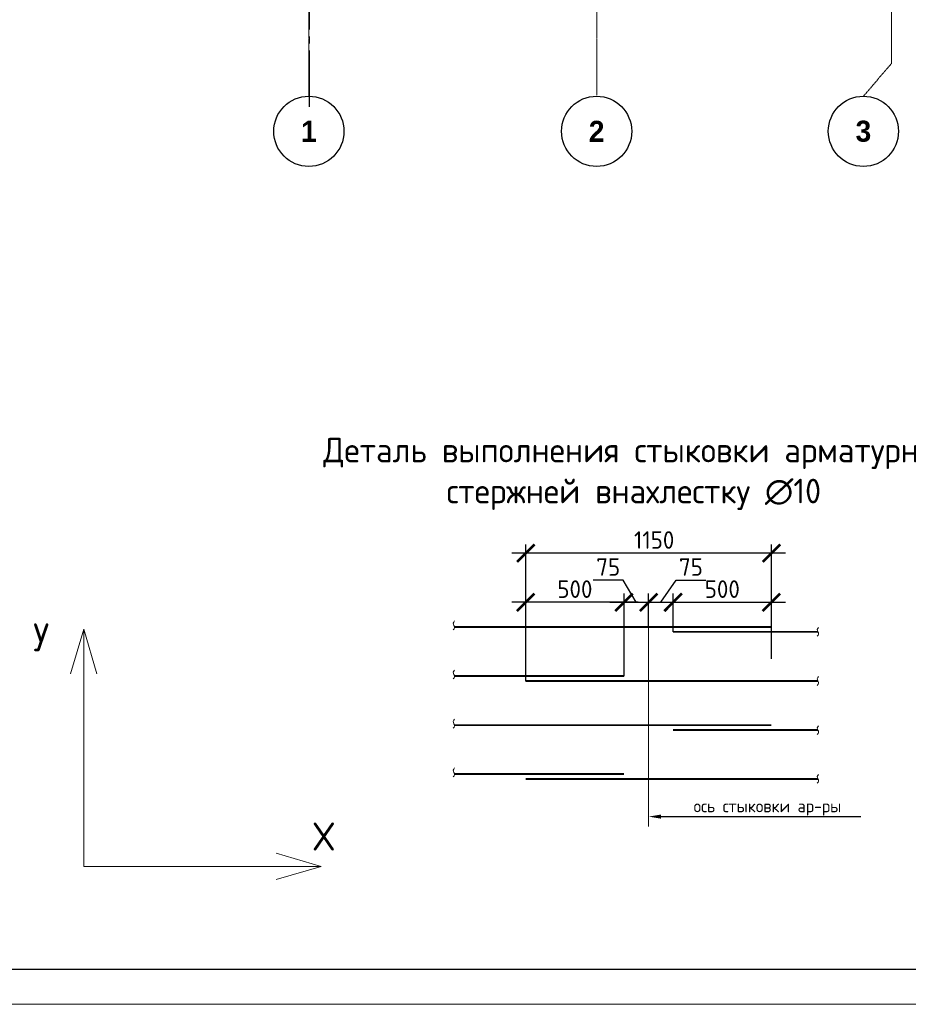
# Model space of a CAD drawing. Header units: millimetres. Extents: x -42044588 to 856694, y -806701 to 941911.
# Tile 150 of 256: x -108154 to -95495, y -403102 to -389077. Entities that reach past the tile are written whole.
import ezdxf
from ezdxf import colors
from ezdxf.entities.mleader import LeaderData, LeaderLine
from ezdxf.enums import TextEntityAlignment as Align
from ezdxf.math import Vec2, Vec3

# ---------------------------------------------------------------- set-up
doc = ezdxf.new("R2010")
doc.units = ezdxf.units.MM
for name, pattern in [('______5', [1100, 800, -100, 100, -100]), ('CENTER2', [28.575, 19.05, -3.175, 3.175, -3.175]), ('осевая', [50.8, 31.75, -6.35, 6.35, -6.35])]:
    doc.linetypes.add(name, pattern=pattern)
for name, color, linetype, lineweight in [('0.20 __', 4, 'Continuous', 20), ('Арматура', 152, 'Continuous', 40), ('Выноски', 20, 'Continuous', 20), ('Осевая', 10, 'CENTER2', 20), ('Оси', 40, '______5', 18), ('подоснова', 151, 'Continuous', 5), ('РАЗМЕРЫ', 1, 'Continuous', 9), ('Текст', 7, 'Continuous', 25), ('ТОНКИЕ', 7, 'Continuous', 9), ('Узлы', 7, 'Continuous', 0)]:
    doc.layers.add(name, color=color, linetype=linetype, lineweight=lineweight)
doc.layers.add('ТОЛСТЫЕ_ОСНОВНЫЕ', color=6, linetype='Continuous')
doc.styles.add('Century Gothic', font='GOTHIC.TTF')
doc.styles.add('GOST-2.304_Type-B', font='GOST_Common.ttf')
doc.styles.add('ГОСТ', font='GOST_Common.ttf')
doc.styles.add('Украинский', font='isocpeur.ttf', dxfattribs={"oblique": 12})
doc.dimstyles.new('5х', dxfattribs={"dimscale": 100, "dimtxt": 2.5, "dimasz": 2.5, "dimexe": 1.25, "dimexo": 0, "dimtad": 1, "dimdec": 0, "dimlfac": 0.2, "dimtxsty": 'GOST-2.304_Type-B', "dimblk": 'ARCHTICK', "dimcen": 2.5, "dimdle": 2, "dimadec": 0, "dimazin": 2, "dimtfac": 0.75, "dimtdec": 0, "dimtmove": 1, "dimatfit": 3, "dimfxl": 0, "dimtolj": 1, "dimarcsym": 0})

# ---------------------------------------------------------------- blocks, each defined once
blk = doc.blocks.new('A$Cd09756da')
at = {"layer": 'Текст', "color": 7, "attachment_point": 1, "style": 'ГОСТ'}
for s, width, heights, insert, char_height in [('\\pi594.35517;{\\fTimes New Roman|b0|i0|c204|p18;\\C256;Строительство жилого комплекса со  встроенными помещениями \\P\\pi1441.86779;общественного-делового, коммерческого назначения и \\P\\pi41.3631;поликлиническим учреждением по адресу: г. Чита, ул. 1-я Коллективная}', 11543.07, [0], (-11741, 4333), 250), ('\\pi389.01406;{\\fTimes New Roman|b0|i0|c204|p18;\\C256;«Жилой дом со встроенными помещениями \\P\\pi641.91601;общественно-делового и коммерческого \\P\\pi302.06381;назначения на первом этаже здания», поз. 3.1\\P}', 7000, [1500], (-12014, 2803), 225)]:
    blk.add_mtext_dynamic_manual_height_columns(s, width=width, gutter_width=12.5, heights=heights, dxfattribs=dict(at, insert=insert, char_height=char_height))
blk = doc.blocks.new('*U6686')
at = {"layer": 'ТОЛСТЫЕ_ОСНОВНЫЕ', "color": 6}
blk.add_lwpolyline([(20, 5), (886, 5), (886, 415), (20, 415)], close=True, dxfattribs=at)
at = {"layer": 'ТОНКИЕ'}
blk.add_lwpolyline([(0, 0), (891, 0), (891, 420), (0, 420)], close=True, dxfattribs=at)
blk = doc.blocks.new('NSY101')
at = {"color": 0, "linetype": 'ByBlock', "lineweight": -2}
blk.add_circle((0, 0), 50, dxfattribs=at)
blk = doc.blocks.new('СЛОЖНЫЙ_ОБЪЕКТ_31')
at = {"layer": 'Оси', "color": 16, "linetype": 'Continuous', "lineweight": 25, "transparency": 33554687, "xscale": 9.999999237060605, "yscale": 9.999999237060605, "zscale": 9.999999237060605}
blk.add_blockref('NSY101', (8813, -43009), dxfattribs=at)
at = {"layer": 'Оси', "color": 16, "linetype": 'Continuous', "lineweight": 25, "transparency": 33554687, "insert": (8813, -43009), "char_height": 300, "width": 385, "attachment_point": 5, "style": 'Century Gothic'}
blk.add_mtext('\\A1;{\\fCentury Gothic|i0|b1;\\H300.000000;\\W1.000000;\\C16;2}\\P', dxfattribs=at)
blk = doc.blocks.new('СЛОЖНЫЙ_ОБЪЕКТ_46')
at = {"layer": 'Оси', "color": 16, "linetype": 'Continuous', "lineweight": 25, "transparency": 33554687, "xscale": 9.999999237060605, "yscale": 9.999999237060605, "zscale": 9.999999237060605}
blk.add_blockref('NSY101', (5263, -43009), dxfattribs=at)
at = {"layer": 'Оси', "color": 16, "linetype": 'Continuous', "lineweight": 25, "transparency": 33554687, "insert": (5263, -43009), "char_height": 300, "width": 385, "attachment_point": 5, "style": 'Century Gothic'}
blk.add_mtext('\\A1;{\\fCentury Gothic|i0|b1;\\H300.000000;\\W1.000000;\\C16;1}\\P', dxfattribs=at)
blk = doc.blocks.new('СЛОЖНЫЙ_ОБЪЕКТ_49')
at = {"layer": 'Оси', "color": 16, "linetype": 'Continuous', "lineweight": 25, "transparency": 33554687, "xscale": 9.999999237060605, "yscale": 9.999999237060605, "zscale": 9.999999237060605}
blk.add_blockref('NSY101', (12613, -43009), dxfattribs=at)
at = {"layer": 'Оси', "color": 16, "linetype": 'Continuous', "lineweight": 25, "transparency": 33554687, "insert": (12613, -43009), "char_height": 300, "width": 385, "attachment_point": 5, "style": 'Century Gothic'}
blk.add_mtext('\\A1;{\\fCentury Gothic|i0|b1;\\H300.000000;\\W1.000000;\\C16;3}\\P', dxfattribs=at)
blk = doc.blocks.new('оси блок 2')
at = {"layer": 'Оси', "color": 16, "linetype": 'осевая', "lineweight": 0, "ltscale": 0.25, "transparency": 33554687}
for p, q in [((-85704.7, -322543), (-85704.7, -347930)), ((-81604.7, -322543), (-81604.7, -347914.1)), ((-77404.7, -323084.4), (-77404.7, -347462.5))]:
    blk.add_line(p, q, dxfattribs=at)
at = {"layer": 'Оси', "color": 16, "linetype": 'осевая', "lineweight": 0, "transparency": 33554687}
blk.add_line((-77805.3, -347930), (-77404.7, -347462.5), dxfattribs=at)
at = {"layer": 'Оси', "color": 16, "linetype": 'Continuous', "lineweight": 25, "transparency": 33554687}
for name, p in [('СЛОЖНЫЙ_ОБЪЕКТ_46', (-90967.7, -305420.5)), ('СЛОЖНЫЙ_ОБЪЕКТ_31', (-90418.2, -305420.5)), ('СЛОЖНЫЙ_ОБЪЕКТ_49', (-90418.2, -305420.5))]:
    blk.add_blockref(name, p, dxfattribs=at)
blk = doc.blocks.new('_ArchTick')
at = {"color": 0, "linetype": 'ByBlock', "const_width": 0.15}
blk.add_lwpolyline([(-0.5, -0.5), (0.5, 0.5)], dxfattribs=at)
blk = doc.blocks.new('*D6056')
at = {"layer": 'DEFPOINTS', "color": 0, "linetype": 'Continuous', "transparency": 16777216}
for p in [(-100945, -397376), (-100945, -397726), (-99545, -398426)]:
    blk.add_point(p, dxfattribs=at)
at = {"layer": 'РАЗМЕРЫ', "color": 0, "linetype": 'Continuous', "lineweight": -2, "transparency": 16777216}
for p, q in [((-100945, -397726), (-100945, -397251)), ((-99545, -398426), (-99545, -397251)), ((-99345, -397376), (-101145, -397376))]:
    blk.add_line(p, q, dxfattribs=at)
at = {"layer": 'РАЗМЕРЫ', "color": 0, "linetype": 'Continuous', "lineweight": -2, "transparency": 16777216, "xscale": 250, "yscale": 250, "zscale": 250, "rotation": 180}
blk.add_blockref('_ArchTick', (-100945, -397376), dxfattribs=at)
at = {"layer": 'РАЗМЕРЫ', "color": 0, "linetype": 'Continuous', "lineweight": -2, "transparency": 16777216, "xscale": 250, "yscale": 250, "zscale": 250}
blk.add_blockref('_ArchTick', (-99545, -397376), dxfattribs=at)
at = {"layer": 'РАЗМЕРЫ', "color": 0, "linetype": 'Continuous', "lineweight": 0, "transparency": 16777216, "insert": (-100245, -397188), "char_height": 250, "attachment_point": 5, "style": 'GOST-2.304_Type-B'}
blk.add_mtext('\\A1;500', dxfattribs=at)
blk = doc.blocks.new('*D6057')
at = {"layer": 'DEFPOINTS', "color": 0, "linetype": 'Continuous', "transparency": 16777216}
for p in [(-97445, -397376), (-97445, -397726), (-98845, -397797)]:
    blk.add_point(p, dxfattribs=at)
at = {"layer": 'РАЗМЕРЫ', "color": 0, "linetype": 'Continuous', "lineweight": -2, "transparency": 16777216}
for p, q in [((-98845, -397797), (-98845, -397251)), ((-97445, -397726), (-97445, -397251)), ((-99045, -397376), (-97245, -397376))]:
    blk.add_line(p, q, dxfattribs=at)
at = {"layer": 'РАЗМЕРЫ', "color": 0, "linetype": 'Continuous', "lineweight": -2, "transparency": 16777216, "xscale": 250, "yscale": 250, "zscale": 250, "rotation": 180}
blk.add_blockref('_ArchTick', (-98845, -397376), dxfattribs=at)
at = {"layer": 'РАЗМЕРЫ', "color": 0, "linetype": 'Continuous', "lineweight": -2, "transparency": 16777216, "xscale": 250, "yscale": 250, "zscale": 250}
blk.add_blockref('_ArchTick', (-97445, -397376), dxfattribs=at)
at = {"layer": 'РАЗМЕРЫ', "color": 0, "linetype": 'Continuous', "lineweight": 0, "transparency": 16777216, "insert": (-98145, -397188), "char_height": 250, "attachment_point": 5, "style": 'GOST-2.304_Type-B'}
blk.add_mtext('\\A1;500', dxfattribs=at)
blk = doc.blocks.new('*D6058')
at = {"layer": 'DEFPOINTS', "color": 0, "linetype": 'Continuous', "transparency": 16777216}
for p in [(-100945, -396676), (-97445, -398183), (-100945, -398497)]:
    blk.add_point(p, dxfattribs=at)
at = {"layer": 'РАЗМЕРЫ', "color": 0, "linetype": 'Continuous', "lineweight": -2, "transparency": 16777216}
for p, q in [((-100945, -398497), (-100945, -396551)), ((-97445, -398183), (-97445, -396551)), ((-97245, -396676), (-101145, -396676))]:
    blk.add_line(p, q, dxfattribs=at)
at = {"layer": 'РАЗМЕРЫ', "color": 0, "linetype": 'Continuous', "lineweight": -2, "transparency": 16777216, "xscale": 250, "yscale": 250, "zscale": 250, "rotation": 180}
blk.add_blockref('_ArchTick', (-100945, -396676), dxfattribs=at)
at = {"layer": 'РАЗМЕРЫ', "color": 0, "linetype": 'Continuous', "lineweight": -2, "transparency": 16777216, "xscale": 250, "yscale": 250, "zscale": 250}
blk.add_blockref('_ArchTick', (-97445, -396676), dxfattribs=at)
at = {"layer": 'РАЗМЕРЫ', "color": 0, "linetype": 'Continuous', "lineweight": 0, "transparency": 16777216, "insert": (-99116, -396488), "char_height": 250, "attachment_point": 5, "style": 'GOST-2.304_Type-B'}
blk.add_mtext('\\A1;1150', dxfattribs=at)
blk = doc.blocks.new('*D6059')
at = {"layer": 'DEFPOINTS', "color": 0, "linetype": 'Continuous', "transparency": 16777216}
for p in [(-99195, -397376), (-99195, -397726), (-99545, -397785)]:
    blk.add_point(p, dxfattribs=at)
at = {"layer": 'РАЗМЕРЫ', "color": 0, "linetype": 'Continuous', "lineweight": -2, "transparency": 16777216}
for p, q in [((-99558, -397061), (-99982, -397061)), ((-99370, -397376), (-99558, -397061)), ((-99545, -397785), (-99545, -397251)), ((-99195, -397726), (-99195, -397251)), ((-99745, -397376), (-98995, -397376))]:
    blk.add_line(p, q, dxfattribs=at)
at = {"layer": 'РАЗМЕРЫ', "color": 0, "linetype": 'Continuous', "lineweight": -2, "transparency": 16777216, "xscale": 250, "yscale": 250, "zscale": 250, "rotation": 180}
blk.add_blockref('_ArchTick', (-99545, -397376), dxfattribs=at)
at = {"layer": 'РАЗМЕРЫ', "color": 0, "linetype": 'Continuous', "lineweight": -2, "transparency": 16777216, "xscale": 250, "yscale": 250, "zscale": 250}
blk.add_blockref('_ArchTick', (-99195, -397376), dxfattribs=at)
at = {"layer": 'РАЗМЕРЫ', "color": 0, "linetype": 'Continuous', "lineweight": 0, "transparency": 16777216, "insert": (-99770, -396873), "char_height": 250, "attachment_point": 5, "style": 'GOST-2.304_Type-B'}
blk.add_mtext('\\A1;75', dxfattribs=at)
blk = doc.blocks.new('*D6060')
at = {"layer": 'DEFPOINTS', "color": 0, "linetype": 'Continuous', "transparency": 16777216}
for p in [(-98845, -397376), (-99195, -397726), (-98845, -397785)]:
    blk.add_point(p, dxfattribs=at)
at = {"layer": 'РАЗМЕРЫ', "color": 0, "linetype": 'Continuous', "lineweight": -2, "transparency": 16777216}
for p, q in [((-99020, -397376), (-98804, -397061)), ((-98804, -397061), (-98380, -397061)), ((-99195, -397726), (-99195, -397251)), ((-98845, -397785), (-98845, -397251)), ((-99395, -397376), (-98645, -397376))]:
    blk.add_line(p, q, dxfattribs=at)
at = {"layer": 'РАЗМЕРЫ', "color": 0, "linetype": 'Continuous', "lineweight": -2, "transparency": 16777216, "xscale": 250, "yscale": 250, "zscale": 250, "rotation": 180}
blk.add_blockref('_ArchTick', (-99195, -397376), dxfattribs=at)
at = {"layer": 'РАЗМЕРЫ', "color": 0, "linetype": 'Continuous', "lineweight": -2, "transparency": 16777216, "xscale": 250, "yscale": 250, "zscale": 250}
blk.add_blockref('_ArchTick', (-98845, -397376), dxfattribs=at)
at = {"layer": 'РАЗМЕРЫ', "color": 0, "linetype": 'Continuous', "lineweight": 0, "transparency": 16777216, "insert": (-98592, -396873), "char_height": 250, "attachment_point": 5, "style": 'GOST-2.304_Type-B'}
blk.add_mtext('\\A1;75', dxfattribs=at)

msp = doc.modelspace()

# ---------------------------------------------------------------- linework, layer by layer
at = {"layer": '0.20 __', "color": 2}
for points in [[(-101958.491, -397641.488), (-101977.741, -397672.988), (-101958.491, -397735.988), (-101977.741, -397767.488)], [(-96773.027, -397733.507), (-96792.277, -397765.007), (-96773.027, -397828.007), (-96792.277, -397859.507)], [(-101958.491, -398341.488), (-101977.741, -398372.988), (-101958.491, -398435.988), (-101977.741, -398467.488)], [(-96773.027, -398433.507), (-96792.277, -398465.007), (-96773.027, -398528.007), (-96792.277, -398559.507)], [(-101958.491, -399041.488), (-101977.741, -399072.988), (-101958.491, -399135.988), (-101977.741, -399167.488)], [(-96773.027, -399133.507), (-96792.277, -399165.007), (-96773.027, -399228.007), (-96792.277, -399259.507)], [(-101958.491, -399735.602), (-101977.741, -399767.102), (-101958.491, -399830.102), (-101977.741, -399861.602)], [(-96773.027, -399827.62), (-96792.277, -399859.12), (-96773.027, -399922.12), (-96792.277, -399953.62)]]:
    msp.add_spline(points, degree=3, dxfattribs=at)
at = {"layer": 'Арматура', "const_width": 28}
for points in [[(-101959.343, -397725.848), (-97444.762, -397725.848)], [(-98844.762, -397796.507), (-96782.652, -397796.507)], [(-101959.343, -398425.848), (-99544.762, -398425.848)], [(-100944.762, -398496.507), (-96782.652, -398496.507)], [(-101959.343, -399125.848), (-97444.762, -399125.848)], [(-98844.762, -399196.507), (-96782.652, -399196.507)], [(-101959.343, -399819.962), (-99544.762, -399819.962)], [(-100944.762, -399890.62), (-96782.652, -399890.62)]]:
    msp.add_lwpolyline(points, dxfattribs=at)
at = {"layer": 'Оси', "color": 16, "linetype": '______5', "lineweight": 25, "transparency": 33554687}
msp.add_line((-104028.253, -366417.217), (-104028.253, -390407.217), dxfattribs=at)
at = {"layer": 'Оси', "ltscale": 45}
msp.add_line((-99194.762, -397375.848), (-99194.762, -400567.482), dxfattribs=at)
at = {"layer": 'подоснова'}
for p, q in [((-107241.89, -397756.602), (-107429.498, -398394.152)), ((-107241.89, -397756.602), (-107241.89, -401137.208)), ((-107241.89, -397756.602), (-107054.282, -398394.152)), ((-103861.284, -401137.208), (-104498.834, -400949.6)), ((-107241.89, -401137.208), (-103861.284, -401137.208)), ((-103861.284, -401137.208), (-104498.834, -401324.816))]:
    msp.add_line(p, q, dxfattribs=at)

# ---------------------------------------------------------------- block references
at = {"xscale": 100, "yscale": 100, "zscale": 100}
msp.add_blockref('*U6686', (-111469.481, -403102.06), dxfattribs=at)
at = {"lineweight": 50, "ltscale": 100}
msp.add_blockref('A$Cd09756da', (-114599.263, -402700.052), dxfattribs=at)
at = {"layer": 'РАЗМЕРЫ'}
msp.add_blockref('оси блок 2', (-18329.74, -42237.447), dxfattribs=at)

# ---------------------------------------------------------------- texts
at = {"ltscale": 100, "insert": (-133805.873, -381684.708), "char_height": 250, "attachment_point": 1, "style": 'ГОСТ'}
msp.add_mtext_dynamic_manual_height_columns('\\pi1250,t1750;1.^IПроизводство работ вести в строгом соответствии с требованиями СП 70.13330.2012 "Несущие и ограждающие конструкции" и проектом производства работ.{\\H1.83333x; }\\P2.^IПеред бетонированием арматуру и основание, на которую укладывается бетонная смесь, очистить от {\\H1.55556x; }ржавчины и грязи. {\\H1.64815x; }\\P3.^IБетонирование вести слоем на всю толщину  плит. Захватки при бетонировании должны быть отсечены {\\H1.61728x; }вертикальными швами. Бетон применять класса В25. Заполнителем для бетона служит щебень твердых пород, {\\H1.62757x; }наибольшая фракция щебня не должна превышать 40мм.{\\H1.62414x; }\\P4.^IВ процессе бетонирования обеспечить соблюдение защитных слоев и мест положения рабочей арматуры {\\H1.62529x; }согласно проекту. Материал фиксаторов для нижней арматуры фундаментных плит выбирается проектом производства {\\H1.6249x; }работ, исходя из конкретных возможностей строительной организации.{\\H1.62503x; }\\P5.^IПроектом принято соединение рабочих стержней арматуры монолитной плиты внахлестку (без сварки). {\\H1.72499x; }\\P6.^IСварные арматурные каркасы изготовить на заводе-изготовители. {\\H1.67917x; }\\P7.^IКрестообразные соединения стержней арматуры 1-го и 2-го рядов, а также 3-го и 4-го рядов между собой {\\H1.60694x; }выполнить вязкой отожженной проволокой диаметром 2,0-3,0 мм. Допускается применение специальных соединительных {\\H1.63102x; }элементов - пластмассовых или проволочных фиксаторов. Соединение арматуры допускается предусматривать не во всех {\\H1.62299x; }местах пересечения стержней арматуры. При этом должны быть связаны вязальной проволокой все пересечения стержней {\\H1.62567x; }в 2-х крайних рядах по периметру плит, остальные узлы могут быть соединены через узел в шахматном порядке (схему {\\H1.72478x; }вязки стержней см. на данном листе).{\\H1.77924x; }', width=18954.38214, gutter_width=12.5, heights=[0], dxfattribs=at)
at = {"layer": 'Выноски', "color": 240, "true_color": 0xed1f24, "insert": (-133759.024, -395935.828), "char_height": 250, "width": 18219.65973, "attachment_point": 1, "style": 'ГОСТ'}
msp.add_mtext('\\pi-500,l500;В выделенной области представлена замененная ( актуальная) версия. Содержание изменения см. в листе разрешения на внесение изменений{\\H1.025x; }', dxfattribs=at)
at = {"layer": 'Осевая', "style": 'GOST-2.304_Type-B'}
for s, p in [('У', (-107847.028, -397875.311)), ('Х', (-103821.542, -400712.255))]:
    msp.add_text(s, height=400, dxfattribs=at).set_placement(p, align=Align.MIDDLE_CENTER)
at = {"layer": 'Текст', "color": 7, "insert": (-126599.263, -401200.052), "char_height": 250, "attachment_point": 1, "style": 'ГОСТ'}
msp.add_mtext_dynamic_manual_height_columns('\\pi3500;\\P\\pi947.53788;Плита на отм. +36,900 (опалубка)', width=7000, gutter_width=12.5, heights=[1500], dxfattribs=at)
at = {"layer": 'Узлы', "color": 80, "linetype": 'Continuous', "lineweight": 0, "attachment_point": 5, "style": 'GOST-2.304_Type-B'}
for s, insert, char_height, width in [('\\pi136.85;Деталь выполнения стыковки арматурных стержней внахлестку ∅10', (-99405.076, -395546.662), 350, 10464.96038), ('ось стыковки ар-ры', (-97501.656, -400302.707), 175, 7325.47227)]:
    msp.add_mtext(s, dxfattribs=dict(at, insert=insert, char_height=char_height, width=width))

# ---------------------------------------------------------------- dimensions: what is measured, and where the dimension line sits
at = {"layer": 'РАЗМЕРЫ', "linetype": 'Continuous', "lineweight": 0}
for base, p1, p2, text, picture, middle in [((-100944.762, -396675.848), (-97444.762, -398182.829), (-100944.762, -398496.507), '1150', '*D6058', (-99115.892, -396675.848)), ((-99194.762, -397375.848), (-99544.762, -397784.575), (-99194.762, -397725.848), '75', '*D6059', (-99620.97, -397060.848)), ((-98844.762, -397375.848), (-99194.762, -397725.848), (-98844.762, -397784.575), '75', '*D6060', (-98741.747, -397060.848)), ((-100944.762, -397375.848), (-99544.762, -398425.848), (-100944.762, -397725.848), '500', '*D6056', (-100244.762, -397375.848)), ((-97444.762, -397375.848), (-98844.762, -397796.507), (-97444.762, -397725.848), '500', '*D6057', (-98144.762, -397375.848))]:
    dim = msp.add_linear_dim(base=base, p1=p1, p2=p2, text=text, dimstyle='5х', dxfattribs=at)
    dim.commit()
    dim.dimension.update_dxf_attribs({"geometry": picture, "text_midpoint": middle, "dimtype": 160})

# ---------------------------------------------------------------- leaders
at = {"layer": 'Выноски', "ltscale": 0.1}
ml = msp.add_multileader_mtext('Standard', dxfattribs=at)
ml.set_content('', color=256, style='Украинский')
ml.set_leader_properties()
ml.build(insert=Vec2(0, 0))
ml.multileader.update_dxf_attribs({"text_right_attachment_type": 6, "arrow_head_size": 175})
ctx = ml.context
ctx.base_point, ctx.char_height, ctx.arrow_head_size, ctx.landing_gap_size, ctx.plane_origin = Vec3(-96171.349, -400428.596), 0.126, 175, 0.063, Vec3(-97976.793, -402634.85)
ctx.right_attachment = 6
notes = []
notes.append((ctx, [(1, (1, 1, 0), (-98669.762, -400428.596), (1, 0), 2498.413, [(0, [(-99194.762, -400428.596)], 0, [])])]))
ctx.mtext.insert, ctx.mtext.flow_direction = Vec3(-96171.286, -400428.533), 5
for ctx, leaders in notes:
    for number, flags, end, landing, length, lines in leaders:
        leader = LeaderData()
        leader.index, (leader.has_last_leader_line, leader.has_dogleg_vector, leader.attachment_direction) = number, flags
        leader.last_leader_point, leader.dogleg_vector, leader.dogleg_length = Vec3(end), Vec3(landing), length
        for number, points, colour, breaks in lines:
            line = LeaderLine()
            line.index, line.vertices, line.color, line.breaks = number, Vec3.list(points), colors.encode_raw_color(colour), breaks
            leader.lines.append(line)
        ctx.leaders.append(leader)

doc.saveas('drawing.dxf')
